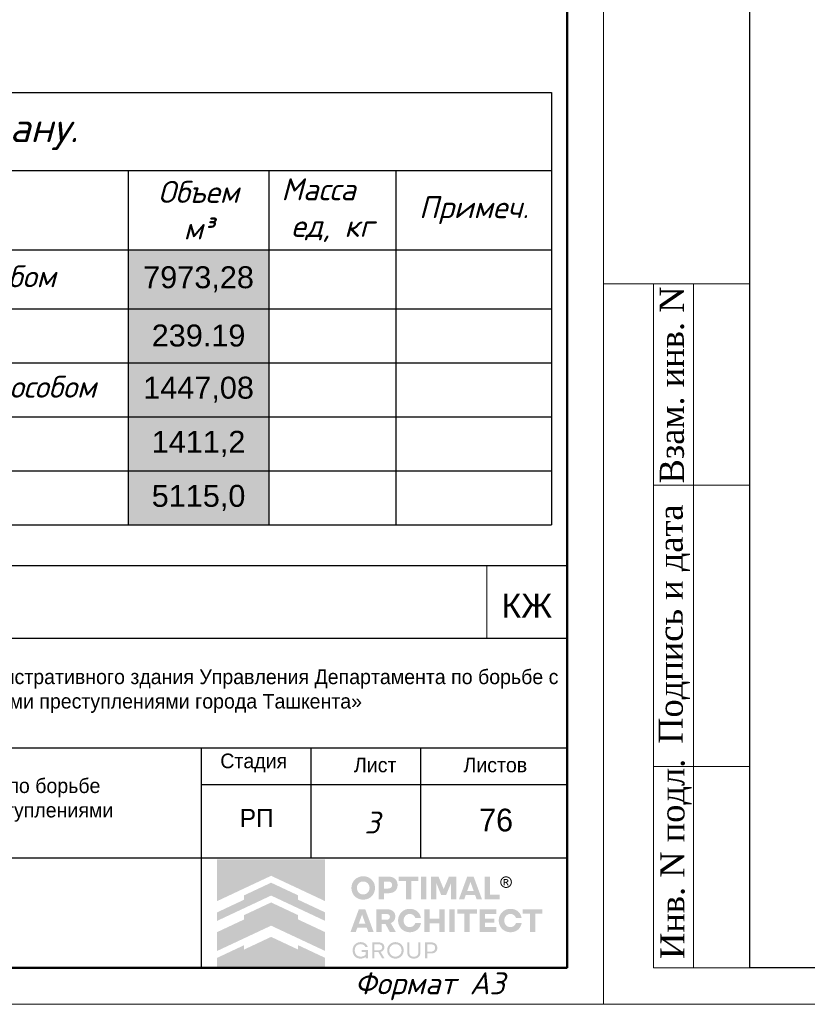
# Model space of a CAD drawing. Header units: millimetres. Extents: x -33345 to 4712671, y -3392 to 121473.
# Tile 17 of 256: x 241700 to 252475, y 44501 to 57964. Entities that reach past the tile are written whole.
import ezdxf
from ezdxf.enums import TextEntityAlignment as Align

# ---------------------------------------------------------------- set-up
doc = ezdxf.new("R2010")
doc.units = ezdxf.units.MM
doc.layers.add('Lina', color=7, linetype='Continuous', lineweight=20)
doc.layers.add('Текст', color=7, linetype='Continuous', lineweight=20)
doc.styles.add('ISO', font='isocpeui.ttf')
doc.styles.get("Standard").update_dxf_attribs({"font": 'arial.ttf'})
doc.styles.add('Times New Roman', font='times.ttf')
doc.styles.add('X-U-RW-01$0$StyleROMANS', font='GOTHIC.TTF')
doc.styles.add('ГОСТ 250', font='isocpeui.ttf', dxfattribs={"height": 250})
doc.styles.add('ГОСТ 300', font='isocpeui.ttf', dxfattribs={"height": 150})

# ---------------------------------------------------------------- blocks, each defined once
blk = doc.blocks.new('awe4tD')
at = {"layer": 'Lina', "ltscale": 10}
for p, q in [((-44312815, 22744228), (-44314815, 22744228)), ((-44313585, 22734878), (-44313585, 22744228)), ((-44312815, 22741478), (-44314135, 22741478)), ((-44312815, 22737628), (-44314135, 22737628))]:
    blk.add_line(p, q, dxfattribs=at)
blk.add_lwpolyline([(-44239015, 22734378), (-44314815, 22734378), (-44314815, 22776378), (-44239015, 22776378)], close=True, dxfattribs=at)
at = {"layer": 'Lina', "lineweight": 30, "ltscale": 10}
blk.add_lwpolyline([(-44239515, 22734878), (-44312815, 22734878), (-44312815, 22775878), (-44239515, 22775878)], close=True, dxfattribs=at)
at = {"layer": 'Lina', "ltscale": 10}
blk.add_lwpolyline([(-44312815, 22734878), (-44314135, 22734878), (-44314135, 22744228)], dxfattribs=at)
at = {"layer": 'Lina', "ltscale": 10, "char_height": 330, "attachment_point": 1, "rotation": 90, "style": 'Times New Roman'}
for s, insert, width in [('Взам. инв. N', (-44314047, 22741499), 2670.44), ('Подпись и дата', (-44314062, 22737939), 3220.15), ('Инв. N подл.', (-44314039, 22734997), 2670.44)]:
    blk.add_mtext(s, dxfattribs=dict(at, insert=insert, width=width))
blk = doc.blocks.new('*U265')
at = {"lineweight": 9}
for p, q in [((400, 292), (400, -5)), ((400, -5), (-20, -5))]:
    blk.add_line(p, q, dxfattribs=at)
at = {"lineweight": 50}
for p, q in [((395, 287), (395, 0)), ((395, 0), (0, 0))]:
    blk.add_line(p, q, dxfattribs=at)
blk = doc.blocks.new('logo')
at = {"true_color": 0x90e0ed}
h = blk.add_hatch(color=141, dxfattribs=at)
h.dxf.hatch_style = 1
h.paths.add_polyline_path([(5.672, 5.668), (0.009, 5.668), (0.009, 3.483), (1.425, 4.147), (2.84, 4.81), (4.256, 4.147), (5.672, 3.483)])
at = {"true_color": 0x212121}
h = blk.add_hatch(color=250, dxfattribs=at)
h.dxf.hatch_style = 1
h.paths.add_polyline_path([(8.107, 4.61), (8.086, 4.63), (8.064, 4.649), (8.041, 4.667), (8.017, 4.683), (7.992, 4.699), (7.967, 4.713), (7.94, 4.726), (7.912, 4.738), (7.884, 4.749), (7.855, 4.759), (7.825, 4.766), (7.795, 4.773), (7.763, 4.778), (7.732, 4.782), (7.7, 4.784), (7.667, 4.785), (7.634, 4.784), (7.602, 4.782), (7.571, 4.778), (7.54, 4.773), (7.51, 4.766), (7.48, 4.758), (7.451, 4.749), (7.422, 4.738), (7.394, 4.725), (7.367, 4.712), (7.341, 4.697), (7.316, 4.682), (7.292, 4.665), (7.269, 4.648), (7.247, 4.629), (7.226, 4.609), (7.206, 4.588), (7.187, 4.566), (7.169, 4.544), (7.153, 4.52), (7.137, 4.495), (7.122, 4.47), (7.109, 4.443), (7.097, 4.416), (7.086, 4.387), (7.076, 4.359), (7.068, 4.329), (7.061, 4.299), (7.056, 4.268), (7.053, 4.237), (7.05, 4.205), (7.05, 4.173), (7.05, 4.14), (7.053, 4.108), (7.056, 4.077), (7.061, 4.047), (7.068, 4.016), (7.076, 3.987), (7.086, 3.958), (7.097, 3.93), (7.109, 3.903), (7.122, 3.876), (7.137, 3.85), (7.153, 3.826), (7.169, 3.802), (7.187, 3.779), (7.206, 3.757), (7.226, 3.736), (7.247, 3.716), (7.269, 3.697), (7.292, 3.679), (7.316, 3.662), (7.341, 3.647), (7.367, 3.633), (7.394, 3.619), (7.422, 3.607), (7.451, 3.596), (7.48, 3.587), (7.51, 3.579), (7.54, 3.573), (7.571, 3.568), (7.602, 3.564), (7.634, 3.562), (7.667, 3.561), (7.7, 3.562), (7.732, 3.564), (7.763, 3.568), (7.795, 3.573), (7.825, 3.579), (7.855, 3.587), (7.884, 3.596), (7.912, 3.607), (7.94, 3.619), (7.967, 3.633), (7.992, 3.647), (8.017, 3.662), (8.041, 3.679), (8.064, 3.697), (8.086, 3.716), (8.107, 3.736), (8.127, 3.757), (8.146, 3.779), (8.164, 3.802), (8.181, 3.826), (8.196, 3.85), (8.211, 3.876), (8.224, 3.903), (8.237, 3.93), (8.248, 3.958), (8.257, 3.987), (8.265, 4.016), (8.272, 4.047), (8.277, 4.077), (8.281, 4.108), (8.283, 4.14), (8.284, 4.173), (8.283, 4.205), (8.281, 4.237), (8.277, 4.268), (8.272, 4.299), (8.265, 4.329), (8.257, 4.359), (8.248, 4.387), (8.237, 4.416), (8.224, 4.443), (8.211, 4.47), (8.196, 4.495), (8.181, 4.52), (8.164, 4.544), (8.146, 4.567), (8.127, 4.589)])
h.paths.add_polyline_path([(7.841, 4.464), (7.854, 4.455), (7.867, 4.446), (7.879, 4.436), (7.891, 4.426), (7.902, 4.415), (7.913, 4.403), (7.923, 4.391), (7.933, 4.379), (7.942, 4.366), (7.95, 4.352), (7.958, 4.338), (7.965, 4.324), (7.972, 4.308), (7.977, 4.293), (7.982, 4.277), (7.987, 4.261), (7.99, 4.244), (7.993, 4.228), (7.995, 4.21), (7.996, 4.193), (7.996, 4.175), (7.996, 4.157), (7.995, 4.139), (7.993, 4.121), (7.99, 4.104), (7.987, 4.088), (7.982, 4.071), (7.977, 4.055), (7.972, 4.039), (7.965, 4.024), (7.958, 4.009), (7.95, 3.994), (7.942, 3.981), (7.933, 3.967), (7.923, 3.955), (7.913, 3.942), (7.902, 3.931), (7.891, 3.92), (7.879, 3.909), (7.867, 3.9), (7.854, 3.891), (7.841, 3.882), (7.827, 3.874), (7.813, 3.867), (7.798, 3.86), (7.783, 3.854), (7.767, 3.849), (7.751, 3.844), (7.735, 3.841), (7.718, 3.838), (7.701, 3.836), (7.684, 3.835), (7.667, 3.834), (7.649, 3.835), (7.632, 3.836), (7.615, 3.838), (7.598, 3.841), (7.582, 3.844), (7.566, 3.849), (7.551, 3.854), (7.535, 3.86), (7.521, 3.867), (7.506, 3.874), (7.492, 3.882), (7.479, 3.891), (7.466, 3.9), (7.454, 3.909), (7.442, 3.92), (7.431, 3.931), (7.42, 3.942), (7.41, 3.955), (7.4, 3.967), (7.391, 3.981), (7.383, 3.994), (7.375, 4.009), (7.368, 4.024), (7.362, 4.039), (7.356, 4.055), (7.351, 4.071), (7.347, 4.088), (7.343, 4.104), (7.34, 4.121), (7.338, 4.139), (7.337, 4.157), (7.337, 4.175), (7.337, 4.193), (7.338, 4.21), (7.34, 4.228), (7.343, 4.244), (7.347, 4.261), (7.351, 4.277), (7.356, 4.293), (7.362, 4.308), (7.368, 4.324), (7.375, 4.338), (7.383, 4.352), (7.391, 4.366), (7.4, 4.379), (7.41, 4.391), (7.42, 4.403), (7.431, 4.415), (7.442, 4.426), (7.454, 4.436), (7.466, 4.446), (7.479, 4.455), (7.492, 4.464), (7.506, 4.472), (7.521, 4.479), (7.535, 4.486), (7.551, 4.492), (7.566, 4.497), (7.582, 4.501), (7.598, 4.505), (7.615, 4.508), (7.632, 4.51), (7.649, 4.511), (7.667, 4.511), (7.684, 4.511), (7.701, 4.51), (7.718, 4.508), (7.735, 4.505), (7.751, 4.501), (7.767, 4.497), (7.783, 4.492), (7.798, 4.486), (7.813, 4.479), (7.827, 4.472)], flags=16)
h.paths.add_polyline_path([(9.335, 4.648), (9.319, 4.662), (9.301, 4.675), (9.283, 4.687), (9.264, 4.698), (9.245, 4.709), (9.224, 4.719), (9.203, 4.728), (9.181, 4.736), (9.158, 4.743), (9.134, 4.749), (9.11, 4.755), (9.085, 4.759), (9.059, 4.762), (9.032, 4.765), (9.005, 4.766), (8.977, 4.767), (8.47, 4.767), (8.47, 3.579), (8.75, 3.579), (8.75, 3.898), (8.977, 3.898), (9.005, 3.898), (9.032, 3.9), (9.059, 3.902), (9.085, 3.906), (9.11, 3.91), (9.134, 3.915), (9.158, 3.921), (9.181, 3.928), (9.203, 3.936), (9.224, 3.945), (9.245, 3.954), (9.264, 3.965), (9.283, 3.976), (9.301, 3.988), (9.319, 4.001), (9.335, 4.014), (9.35, 4.029), (9.365, 4.044), (9.379, 4.059), (9.391, 4.076), (9.403, 4.093), (9.414, 4.111), (9.424, 4.13), (9.432, 4.15), (9.44, 4.17), (9.447, 4.191), (9.453, 4.212), (9.458, 4.234), (9.461, 4.257), (9.464, 4.28), (9.466, 4.304), (9.466, 4.329), (9.466, 4.353), (9.464, 4.377), (9.461, 4.401), (9.458, 4.424), (9.453, 4.446), (9.447, 4.468), (9.44, 4.489), (9.432, 4.51), (9.424, 4.53), (9.414, 4.549), (9.403, 4.567), (9.391, 4.585), (9.379, 4.602), (9.365, 4.618), (9.35, 4.633)])
h.paths.add_polyline_path([(8.75, 4.511), (8.959, 4.511), (8.984, 4.511), (9.008, 4.508), (9.031, 4.505), (9.052, 4.499), (9.071, 4.492), (9.09, 4.484), (9.106, 4.474), (9.121, 4.463), (9.135, 4.45), (9.147, 4.436), (9.156, 4.421), (9.165, 4.404), (9.171, 4.387), (9.175, 4.368), (9.178, 4.348), (9.179, 4.327), (9.178, 4.306), (9.175, 4.287), (9.171, 4.268), (9.165, 4.251), (9.156, 4.235), (9.147, 4.22), (9.135, 4.206), (9.121, 4.193), (9.106, 4.182), (9.09, 4.172), (9.071, 4.164), (9.052, 4.157), (9.031, 4.151), (9.008, 4.148), (8.984, 4.145), (8.959, 4.144), (8.75, 4.144)], flags=16)
h.paths.add_polyline_path([(10.558, 4.767), (9.528, 4.767), (9.528, 4.529), (9.904, 4.529), (9.904, 3.579), (10.182, 3.579), (10.182, 4.529), (10.558, 4.529)])
h.paths.add_polyline_path([(10.975, 4.767), (10.695, 4.767), (10.695, 3.579), (10.975, 3.579)])
h.paths.add_polyline_path([(11.611, 4.767), (11.223, 4.767), (11.223, 3.579), (11.498, 3.579), (11.498, 4.426), (11.751, 3.806), (12.012, 3.806), (12.267, 4.426), (12.267, 3.579), (12.542, 3.579), (12.542, 4.767), (12.154, 4.767), (11.882, 4.116)])
h.paths.add_polyline_path([(13.451, 4.767), (13.116, 4.767), (12.68, 3.579), (12.959, 3.579), (13.038, 3.799), (13.529, 3.799), (13.609, 3.579), (13.888, 3.579)])
h.paths.add_polyline_path([(13.285, 4.487), (13.457, 4.01), (13.111, 4.01)], flags=16)
h.paths.add_polyline_path([(14.306, 4.767), (14.026, 4.767), (14.026, 3.579), (14.808, 3.579), (14.808, 3.827), (14.306, 3.827)])
h.paths.add_polyline_path([(15.871, 2.84), (15.857, 2.86), (15.841, 2.879), (15.825, 2.898), (15.808, 2.916), (15.79, 2.933), (15.771, 2.949), (15.752, 2.964), (15.731, 2.978), (15.71, 2.992), (15.688, 3.004), (15.666, 3.016), (15.643, 3.027), (15.619, 3.037), (15.594, 3.046), (15.569, 3.053), (15.543, 3.06), (15.516, 3.066), (15.49, 3.071), (15.462, 3.074), (15.434, 3.077), (15.406, 3.079), (15.377, 3.079), (15.344, 3.078), (15.312, 3.076), (15.281, 3.072), (15.25, 3.067), (15.22, 3.061), (15.191, 3.052), (15.162, 3.043), (15.134, 3.031), (15.106, 3.019), (15.08, 3.005), (15.054, 2.991), (15.03, 2.975), (15.006, 2.958), (14.984, 2.94), (14.962, 2.921), (14.942, 2.901), (14.922, 2.88), (14.903, 2.858), (14.886, 2.835), (14.869, 2.811), (14.854, 2.787), (14.84, 2.761), (14.827, 2.734), (14.815, 2.707), (14.804, 2.679), (14.795, 2.65), (14.787, 2.621), (14.78, 2.591), (14.775, 2.561), (14.772, 2.53), (14.769, 2.499), (14.769, 2.468), (14.769, 2.436), (14.772, 2.405), (14.775, 2.374), (14.78, 2.344), (14.787, 2.314), (14.795, 2.285), (14.804, 2.256), (14.815, 2.228), (14.827, 2.201), (14.84, 2.174), (14.854, 2.149), (14.869, 2.124), (14.886, 2.1), (14.903, 2.077), (14.922, 2.055), (14.942, 2.034), (14.962, 2.014), (14.984, 1.995), (15.006, 1.977), (15.03, 1.96), (15.054, 1.945), (15.08, 1.93), (15.106, 1.916), (15.134, 1.904), (15.162, 1.893), (15.191, 1.883), (15.22, 1.875), (15.25, 1.868), (15.281, 1.863), (15.312, 1.859), (15.344, 1.857), (15.377, 1.856), (15.406, 1.856), (15.434, 1.858), (15.462, 1.861), (15.49, 1.864), (15.516, 1.869), (15.543, 1.875), (15.569, 1.882), (15.594, 1.89), (15.619, 1.898), (15.643, 1.908), (15.666, 1.919), (15.688, 1.931), (15.71, 1.943), (15.731, 1.957), (15.752, 1.971), (15.771, 1.986), (15.79, 2.002), (15.808, 2.019), (15.825, 2.037), (15.841, 2.056), (15.857, 2.075), (15.871, 2.096), (15.885, 2.117), (15.898, 2.139), (15.91, 2.161), (15.921, 2.185), (15.93, 2.209), (15.939, 2.233), (15.947, 2.259), (15.953, 2.284), (15.959, 2.311), (15.964, 2.338), (15.668, 2.338), (15.659, 2.314), (15.649, 2.291), (15.638, 2.269), (15.625, 2.249), (15.61, 2.23), (15.594, 2.213), (15.576, 2.196), (15.557, 2.181), (15.536, 2.168), (15.515, 2.156), (15.493, 2.146), (15.471, 2.138), (15.448, 2.132), (15.424, 2.127), (15.4, 2.125), (15.375, 2.124), (15.358, 2.124), (15.342, 2.125), (15.326, 2.127), (15.31, 2.13), (15.294, 2.134), (15.279, 2.139), (15.264, 2.144), (15.249, 2.15), (15.235, 2.157), (15.221, 2.165), (15.207, 2.173), (15.195, 2.182), (15.182, 2.191), (15.17, 2.201), (15.159, 2.212), (15.148, 2.223), (15.138, 2.235), (15.128, 2.247), (15.119, 2.26), (15.11, 2.273), (15.102, 2.287), (15.094, 2.302), (15.087, 2.316), (15.081, 2.332), (15.075, 2.348), (15.07, 2.364), (15.066, 2.381), (15.062, 2.397), (15.059, 2.414), (15.057, 2.432), (15.056, 2.45), (15.056, 2.468), (15.056, 2.486), (15.057, 2.503), (15.059, 2.521), (15.062, 2.538), (15.066, 2.555), (15.07, 2.571), (15.075, 2.587), (15.081, 2.603), (15.087, 2.619), (15.094, 2.634), (15.102, 2.648), (15.11, 2.662), (15.119, 2.675), (15.128, 2.688), (15.138, 2.7), (15.148, 2.712), (15.159, 2.723), (15.17, 2.734), (15.182, 2.744), (15.195, 2.753), (15.207, 2.762), (15.221, 2.77), (15.235, 2.778), (15.249, 2.785), (15.264, 2.791), (15.279, 2.797), (15.294, 2.801), (15.31, 2.805), (15.326, 2.808), (15.342, 2.81), (15.358, 2.811), (15.375, 2.812), (15.4, 2.811), (15.424, 2.808), (15.448, 2.803), (15.471, 2.797), (15.493, 2.789), (15.515, 2.779), (15.536, 2.767), (15.557, 2.754), (15.576, 2.739), (15.594, 2.722), (15.61, 2.705), (15.625, 2.686), (15.638, 2.666), (15.649, 2.644), (15.659, 2.621), (15.668, 2.597), (15.964, 2.597), (15.959, 2.624), (15.953, 2.651), (15.947, 2.677), (15.939, 2.702), (15.93, 2.726), (15.921, 2.75), (15.91, 2.774), (15.898, 2.796), (15.885, 2.818)])
h.paths.add_polyline_path([(14.632, 3.061), (13.76, 3.061), (13.76, 1.874), (14.632, 1.874), (14.632, 2.122), (14.04, 2.122), (14.04, 2.359), (14.528, 2.359), (14.528, 2.572), (14.04, 2.572), (14.04, 2.813), (14.632, 2.813)])
h.paths.add_polyline_path([(13.624, 3.061), (12.593, 3.061), (12.593, 2.824), (12.969, 2.824), (12.969, 1.874), (13.248, 1.874), (13.248, 2.824), (13.624, 2.824)])
h.paths.add_polyline_path([(12.457, 3.061), (12.177, 3.061), (12.177, 1.874), (12.457, 1.874)])
h.paths.add_polyline_path([(11.929, 3.061), (11.648, 3.061), (11.648, 2.572), (11.147, 2.572), (11.147, 3.061), (10.867, 3.061), (10.867, 1.874), (11.147, 1.874), (11.147, 2.329), (11.648, 2.329), (11.648, 1.874), (11.929, 1.874)])
h.paths.add_polyline_path([(10.624, 2.796), (10.611, 2.818), (10.597, 2.84), (10.583, 2.86), (10.567, 2.879), (10.551, 2.898), (10.534, 2.916), (10.516, 2.933), (10.497, 2.949), (10.477, 2.964), (10.457, 2.978), (10.436, 2.992), (10.414, 3.004), (10.392, 3.016), (10.368, 3.027), (10.344, 3.037), (10.32, 3.046), (10.294, 3.053), (10.269, 3.06), (10.242, 3.066), (10.215, 3.071), (10.188, 3.074), (10.16, 3.077), (10.132, 3.079), (10.103, 3.079), (10.07, 3.078), (10.038, 3.076), (10.007, 3.072), (9.976, 3.067), (9.946, 3.061), (9.917, 3.052), (9.888, 3.043), (9.86, 3.031), (9.832, 3.019), (9.806, 3.005), (9.78, 2.991), (9.756, 2.975), (9.732, 2.958), (9.71, 2.94), (9.688, 2.921), (9.667, 2.901), (9.648, 2.88), (9.629, 2.858), (9.612, 2.835), (9.595, 2.811), (9.58, 2.787), (9.566, 2.761), (9.553, 2.734), (9.541, 2.707), (9.53, 2.679), (9.52, 2.65), (9.512, 2.621), (9.506, 2.591), (9.501, 2.561), (9.497, 2.53), (9.495, 2.499), (9.494, 2.468), (9.495, 2.436), (9.497, 2.405), (9.501, 2.374), (9.506, 2.344), (9.512, 2.314), (9.52, 2.285), (9.53, 2.256), (9.541, 2.228), (9.553, 2.201), (9.566, 2.174), (9.58, 2.149), (9.595, 2.124), (9.612, 2.1), (9.629, 2.077), (9.648, 2.055), (9.667, 2.034), (9.688, 2.014), (9.71, 1.995), (9.732, 1.977), (9.756, 1.96), (9.78, 1.945), (9.806, 1.93), (9.832, 1.916), (9.86, 1.904), (9.888, 1.893), (9.917, 1.883), (9.946, 1.875), (9.976, 1.868), (10.007, 1.863), (10.038, 1.859), (10.07, 1.857), (10.103, 1.856), (10.132, 1.856), (10.16, 1.858), (10.188, 1.861), (10.215, 1.864), (10.242, 1.869), (10.269, 1.875), (10.294, 1.882), (10.32, 1.89), (10.344, 1.898), (10.368, 1.908), (10.392, 1.919), (10.414, 1.931), (10.436, 1.943), (10.457, 1.957), (10.477, 1.971), (10.497, 1.986), (10.516, 2.002), (10.534, 2.019), (10.551, 2.037), (10.567, 2.056), (10.583, 2.075), (10.597, 2.096), (10.611, 2.117), (10.624, 2.139), (10.636, 2.161), (10.646, 2.185), (10.656, 2.209), (10.665, 2.233), (10.673, 2.259), (10.679, 2.284), (10.685, 2.311), (10.689, 2.338), (10.393, 2.338), (10.385, 2.314), (10.375, 2.291), (10.364, 2.269), (10.351, 2.249), (10.336, 2.23), (10.32, 2.213), (10.302, 2.196), (10.282, 2.181), (10.262, 2.168), (10.241, 2.156), (10.219, 2.146), (10.197, 2.138), (10.174, 2.132), (10.15, 2.127), (10.126, 2.125), (10.101, 2.124), (10.084, 2.124), (10.068, 2.125), (10.052, 2.127), (10.036, 2.13), (10.02, 2.134), (10.005, 2.139), (9.99, 2.144), (9.975, 2.15), (9.961, 2.157), (9.947, 2.165), (9.933, 2.173), (9.92, 2.182), (9.908, 2.191), (9.896, 2.201), (9.885, 2.212), (9.874, 2.223), (9.864, 2.235), (9.854, 2.247), (9.844, 2.26), (9.836, 2.273), (9.828, 2.287), (9.82, 2.302), (9.813, 2.316), (9.806, 2.332), (9.801, 2.348), (9.796, 2.364), (9.791, 2.381), (9.788, 2.397), (9.785, 2.414), (9.783, 2.432), (9.782, 2.45), (9.782, 2.468), (9.782, 2.486), (9.783, 2.503), (9.785, 2.521), (9.788, 2.538), (9.791, 2.555), (9.796, 2.571), (9.801, 2.587), (9.806, 2.603), (9.813, 2.619), (9.82, 2.634), (9.828, 2.648), (9.836, 2.662), (9.844, 2.675), (9.854, 2.688), (9.864, 2.7), (9.874, 2.712), (9.885, 2.723), (9.896, 2.734), (9.908, 2.744), (9.92, 2.753), (9.933, 2.762), (9.947, 2.77), (9.961, 2.778), (9.975, 2.785), (9.99, 2.791), (10.005, 2.797), (10.02, 2.801), (10.036, 2.805), (10.052, 2.808), (10.068, 2.81), (10.084, 2.811), (10.101, 2.812), (10.126, 2.811), (10.15, 2.808), (10.174, 2.803), (10.197, 2.797), (10.219, 2.789), (10.241, 2.779), (10.262, 2.767), (10.282, 2.754), (10.302, 2.739), (10.32, 2.722), (10.336, 2.705), (10.351, 2.686), (10.364, 2.666), (10.375, 2.644), (10.385, 2.621), (10.393, 2.597), (10.689, 2.597), (10.685, 2.624), (10.679, 2.651), (10.673, 2.677), (10.665, 2.702), (10.656, 2.726), (10.646, 2.75), (10.636, 2.774)])
h.paths.add_polyline_path([(9.251, 2.936), (9.221, 2.962), (9.189, 2.986), (9.153, 3.006), (9.113, 3.023), (9.07, 3.037), (9.024, 3.047), (8.974, 3.055), (8.921, 3.06), (8.865, 3.061), (8.347, 3.061), (8.347, 1.874), (8.628, 1.874), (8.628, 2.294), (8.826, 2.294), (9.057, 1.874), (9.372, 1.874), (9.108, 2.335), (9.136, 2.346), (9.162, 2.359), (9.187, 2.374), (9.21, 2.39), (9.231, 2.407), (9.25, 2.425), (9.268, 2.445), (9.284, 2.466), (9.299, 2.488), (9.311, 2.512), (9.322, 2.537), (9.33, 2.563), (9.337, 2.59), (9.342, 2.619), (9.345, 2.649), (9.346, 2.68), (9.344, 2.725), (9.338, 2.766), (9.328, 2.805), (9.315, 2.842), (9.297, 2.876), (9.276, 2.907)])
h.paths.add_polyline_path([(8.949, 2.802), (8.967, 2.796), (8.984, 2.789), (8.999, 2.781), (9.012, 2.772), (9.024, 2.761), (9.035, 2.75), (9.044, 2.737), (9.051, 2.724), (9.056, 2.709), (9.06, 2.693), (9.063, 2.677), (9.064, 2.659), (9.063, 2.642), (9.06, 2.626), (9.056, 2.61), (9.051, 2.596), (9.044, 2.582), (9.035, 2.57), (9.024, 2.559), (9.012, 2.548), (8.999, 2.539), (8.984, 2.531), (8.967, 2.524), (8.949, 2.518), (8.93, 2.514), (8.909, 2.511), (8.887, 2.509), (8.863, 2.508), (8.628, 2.508), (8.628, 2.812), (8.863, 2.812), (8.887, 2.811), (8.909, 2.809), (8.93, 2.806)], flags=16)
h.paths.add_polyline_path([(7.773, 3.061), (7.438, 3.061), (7.002, 1.874), (7.28, 1.874), (7.36, 2.093), (7.851, 2.093), (7.931, 1.874), (8.209, 1.874)])
h.paths.add_polyline_path([(7.606, 2.781), (7.778, 2.304), (7.433, 2.304)], flags=16)
h.paths.add_polyline_path([(17.059, 3.061), (16.029, 3.061), (16.029, 2.824), (16.405, 2.824), (16.405, 1.874), (16.683, 1.874), (16.683, 2.824), (17.059, 2.824)])
at = {"true_color": 0xa7a9ac}
h = blk.add_hatch(color=253, dxfattribs=at)
h.dxf.hatch_style = 1
h.paths.add_polyline_path([(15.277, 4.754), (15.255, 4.763), (15.232, 4.77), (15.208, 4.776), (15.185, 4.779), (15.164, 4.781), (15.162, 4.781), (15.138, 4.781), (15.127, 4.78), (15.114, 4.779), (15.101, 4.777), (15.088, 4.775), (15.076, 4.772), (15.063, 4.769), (15.05, 4.765), (15.038, 4.76), (15.026, 4.755), (14.997, 4.739), (14.969, 4.721), (14.945, 4.701), (14.923, 4.679), (14.903, 4.654), (14.886, 4.628), (14.872, 4.599), (14.86, 4.567), (14.856, 4.553), (14.853, 4.539), (14.85, 4.525), (14.848, 4.51), (14.847, 4.496), (14.847, 4.481), (14.847, 4.466), (14.848, 4.452), (14.851, 4.426), (14.857, 4.402), (14.864, 4.378), (14.873, 4.355), (14.884, 4.333), (14.896, 4.312), (14.911, 4.291), (14.928, 4.272), (14.94, 4.259), (14.954, 4.247), (14.968, 4.236), (14.982, 4.225), (14.997, 4.216), (15.013, 4.207), (15.029, 4.2), (15.046, 4.193), (15.064, 4.187), (15.082, 4.182), (15.1, 4.179), (15.119, 4.176), (15.14, 4.175), (15.16, 4.175), (15.181, 4.176), (15.202, 4.179), (15.222, 4.183), (15.241, 4.188), (15.26, 4.195), (15.279, 4.203), (15.297, 4.212), (15.314, 4.222), (15.331, 4.234), (15.347, 4.247), (15.364, 4.263), (15.38, 4.28), (15.395, 4.298), (15.408, 4.317), (15.419, 4.337), (15.429, 4.358), (15.437, 4.38), (15.444, 4.403), (15.448, 4.418), (15.45, 4.433), (15.452, 4.448), (15.453, 4.463), (15.454, 4.466), (15.454, 4.49), (15.453, 4.501), (15.45, 4.523), (15.446, 4.544), (15.441, 4.565), (15.434, 4.586), (15.426, 4.605), (15.416, 4.624), (15.405, 4.643), (15.392, 4.661), (15.38, 4.676), (15.368, 4.69), (15.354, 4.703), (15.34, 4.715), (15.326, 4.726), (15.31, 4.736), (15.294, 4.745)])
h.paths.add_polyline_path([(15.249, 4.711), (15.292, 4.687), (15.329, 4.657), (15.36, 4.619), (15.383, 4.576), (15.398, 4.529), (15.403, 4.478), (15.398, 4.427), (15.383, 4.379), (15.36, 4.336), (15.329, 4.299), (15.291, 4.268), (15.248, 4.245), (15.2, 4.23), (15.149, 4.225), (15.099, 4.23), (15.051, 4.245), (15.009, 4.268), (14.971, 4.299), (14.941, 4.337), (14.917, 4.38), (14.903, 4.427), (14.897, 4.478), (14.903, 4.529), (14.917, 4.576), (14.941, 4.619), (14.972, 4.657), (15.009, 4.688), (15.052, 4.711), (15.099, 4.726), (15.15, 4.731), (15.201, 4.726)], flags=16)
h.paths.add_polyline_path([(15.197, 4.632), (15.209, 4.629), (15.219, 4.625), (15.227, 4.621), (15.235, 4.616), (15.242, 4.61), (15.249, 4.603), (15.254, 4.596), (15.259, 4.587), (15.263, 4.578), (15.267, 4.565), (15.269, 4.553), (15.269, 4.541), (15.267, 4.529), (15.264, 4.518), (15.259, 4.507), (15.252, 4.496), (15.244, 4.486), (15.238, 4.48), (15.232, 4.475), (15.225, 4.471), (15.218, 4.467), (15.211, 4.464), (15.203, 4.461), (15.196, 4.459), (15.187, 4.458), (15.177, 4.456), (15.177, 4.456), (15.189, 4.449), (15.197, 4.445), (15.203, 4.439), (15.209, 4.433), (15.215, 4.426), (15.226, 4.413), (15.235, 4.399), (15.245, 4.386), (15.254, 4.372), (15.29, 4.313), (15.291, 4.311), (15.289, 4.31), (15.23, 4.31), (15.226, 4.312), (15.182, 4.389), (15.157, 4.425), (15.152, 4.43), (15.147, 4.435), (15.141, 4.439), (15.135, 4.442), (15.129, 4.445), (15.122, 4.447), (15.115, 4.448), (15.107, 4.448), (15.072, 4.449), (15.07, 4.449), (15.07, 4.311), (15.018, 4.311), (15.018, 4.636), (15.02, 4.637), (15.161, 4.635), (15.173, 4.635), (15.185, 4.634)], flags=0)
h.paths.add_polyline_path([(15.178, 4.588), (15.187, 4.584), (15.196, 4.579), (15.2, 4.576), (15.203, 4.572), (15.206, 4.568), (15.209, 4.564), (15.211, 4.559), (15.212, 4.554), (15.213, 4.549), (15.213, 4.544), (15.213, 4.538), (15.212, 4.533), (15.211, 4.528), (15.209, 4.523), (15.206, 4.518), (15.203, 4.514), (15.199, 4.51), (15.195, 4.506), (15.19, 4.503), (15.184, 4.5), (15.178, 4.499), (15.173, 4.497), (15.161, 4.495), (15.15, 4.494), (15.138, 4.494), (15.127, 4.494), (15.074, 4.493), (15.071, 4.493), (15.071, 4.592), (15.096, 4.592), (15.159, 4.591), (15.169, 4.59)], flags=0)
h.paths.add_polyline_path([(15.267, 4.565), (15.263, 4.578), (15.259, 4.587), (15.254, 4.596), (15.249, 4.603), (15.242, 4.61), (15.235, 4.616), (15.227, 4.621), (15.219, 4.625), (15.209, 4.629), (15.197, 4.632), (15.185, 4.634), (15.173, 4.635), (15.161, 4.635), (15.02, 4.637), (15.018, 4.636), (15.018, 4.311), (15.07, 4.311), (15.07, 4.449), (15.072, 4.449), (15.107, 4.448), (15.115, 4.448), (15.122, 4.447), (15.129, 4.445), (15.135, 4.442), (15.141, 4.439), (15.147, 4.435), (15.152, 4.43), (15.157, 4.425), (15.182, 4.389), (15.226, 4.312), (15.23, 4.31), (15.289, 4.31), (15.291, 4.311), (15.29, 4.313), (15.254, 4.372), (15.245, 4.386), (15.235, 4.399), (15.226, 4.413), (15.215, 4.426), (15.209, 4.433), (15.203, 4.439), (15.197, 4.445), (15.189, 4.449), (15.177, 4.456), (15.187, 4.458), (15.196, 4.459), (15.203, 4.461), (15.211, 4.464), (15.218, 4.467), (15.225, 4.471), (15.232, 4.475), (15.238, 4.48), (15.244, 4.486), (15.252, 4.496), (15.259, 4.507), (15.264, 4.518), (15.267, 4.529), (15.269, 4.541), (15.269, 4.553)], flags=0)
at = {"true_color": 0x1f2877}
h = blk.add_hatch(color=166, dxfattribs=at)
h.dxf.hatch_style = 1
h.paths.add_polyline_path([(2.84, 4.449), (1.425, 3.786), (1.425, 3.558), (0.009, 2.894), (0.009, 2.448), (1.425, 3.112), (2.84, 3.775), (4.256, 3.112), (5.672, 2.448), (5.672, 2.894), (4.256, 3.558), (4.256, 3.786)])
h.paths.add_polyline_path([(2.84, 3.415), (1.425, 2.751), (1.425, 2.523), (0.009, 1.86), (0.009, 0.873), (1.425, 1.536), (2.84, 2.199), (4.256, 1.536), (5.672, 0.873), (5.672, 1.86), (4.256, 2.523), (4.256, 2.751)])
h.paths.add_polyline_path([(2.84, 1.611), (1.425, 0.947), (1.425, 1.176), (0.009, 0.512), (0.009, 0.005), (5.672, 0.005), (5.672, 0.512), (4.256, 1.176), (4.256, 0.947)])
at = {"true_color": 0xa7a9ac}
h = blk.add_hatch(color=253, dxfattribs=at)
h.dxf.hatch_style = 1
h.paths.add_polyline_path([(15.242, 4.61), (15.235, 4.616), (15.227, 4.621), (15.219, 4.625), (15.209, 4.629), (15.197, 4.632), (15.185, 4.634), (15.173, 4.635), (15.161, 4.635), (15.02, 4.637), (15.018, 4.636), (15.018, 4.311), (15.07, 4.311), (15.07, 4.449), (15.072, 4.449), (15.107, 4.448), (15.115, 4.448), (15.122, 4.447), (15.129, 4.445), (15.135, 4.442), (15.141, 4.439), (15.147, 4.435), (15.152, 4.43), (15.157, 4.425), (15.182, 4.389), (15.226, 4.312), (15.23, 4.31), (15.289, 4.31), (15.291, 4.311), (15.29, 4.313), (15.254, 4.372), (15.245, 4.386), (15.235, 4.399), (15.226, 4.413), (15.215, 4.426), (15.209, 4.433), (15.203, 4.439), (15.197, 4.445), (15.189, 4.449), (15.177, 4.456), (15.187, 4.458), (15.196, 4.459), (15.203, 4.461), (15.211, 4.464), (15.218, 4.467), (15.225, 4.471), (15.232, 4.475), (15.238, 4.48), (15.244, 4.486), (15.252, 4.496), (15.259, 4.507), (15.264, 4.518), (15.267, 4.529), (15.269, 4.541), (15.269, 4.553), (15.267, 4.565), (15.263, 4.578), (15.259, 4.587), (15.254, 4.596), (15.249, 4.603)])
h.paths.add_polyline_path([(15.169, 4.59), (15.178, 4.588), (15.187, 4.584), (15.196, 4.579), (15.2, 4.576), (15.203, 4.572), (15.206, 4.568), (15.209, 4.564), (15.211, 4.559), (15.212, 4.554), (15.213, 4.549), (15.213, 4.544), (15.213, 4.538), (15.212, 4.533), (15.211, 4.528), (15.209, 4.523), (15.206, 4.518), (15.203, 4.514), (15.199, 4.51), (15.195, 4.506), (15.19, 4.503), (15.184, 4.5), (15.178, 4.499), (15.173, 4.497), (15.161, 4.495), (15.15, 4.494), (15.138, 4.494), (15.127, 4.494), (15.074, 4.493), (15.071, 4.493), (15.071, 4.592), (15.096, 4.592), (15.159, 4.591)], flags=16)
h = blk.add_hatch(color=253, dxfattribs=at)
h.dxf.hatch_style = 1
h.paths.add_polyline_path([(7.824, 1.219), (7.813, 1.23), (7.803, 1.24), (7.791, 1.249), (7.78, 1.258), (7.768, 1.267), (7.756, 1.275), (7.743, 1.283), (7.73, 1.29), (7.716, 1.297), (7.703, 1.303), (7.688, 1.309), (7.674, 1.314), (7.659, 1.319), (7.644, 1.323), (7.628, 1.326), (7.613, 1.329), (7.597, 1.332), (7.581, 1.334), (7.564, 1.335), (7.547, 1.336), (7.53, 1.336), (7.506, 1.335), (7.483, 1.334), (7.461, 1.331), (7.439, 1.328), (7.417, 1.323), (7.396, 1.317), (7.376, 1.31), (7.356, 1.302), (7.337, 1.293), (7.319, 1.284), (7.301, 1.273), (7.284, 1.262), (7.268, 1.25), (7.253, 1.237), (7.238, 1.224), (7.224, 1.21), (7.211, 1.195), (7.199, 1.179), (7.187, 1.163), (7.176, 1.146), (7.166, 1.129), (7.157, 1.11), (7.149, 1.092), (7.141, 1.073), (7.134, 1.053), (7.128, 1.033), (7.124, 1.012), (7.119, 0.991), (7.116, 0.97), (7.114, 0.949), (7.113, 0.927), (7.112, 0.904), (7.113, 0.88), (7.114, 0.857), (7.116, 0.834), (7.12, 0.811), (7.124, 0.789), (7.129, 0.768), (7.135, 0.747), (7.142, 0.727), (7.15, 0.707), (7.159, 0.688), (7.168, 0.67), (7.178, 0.652), (7.189, 0.636), (7.201, 0.62), (7.214, 0.605), (7.227, 0.59), (7.241, 0.577), (7.255, 0.564), (7.271, 0.552), (7.286, 0.54), (7.303, 0.53), (7.32, 0.52), (7.338, 0.511), (7.357, 0.503), (7.376, 0.496), (7.396, 0.49), (7.416, 0.485), (7.436, 0.48), (7.458, 0.477), (7.479, 0.475), (7.501, 0.473), (7.524, 0.473), (7.546, 0.473), (7.567, 0.474), (7.588, 0.476), (7.608, 0.479), (7.627, 0.483), (7.646, 0.488), (7.664, 0.493), (7.682, 0.5), (7.699, 0.507), (7.716, 0.514), (7.732, 0.523), (7.747, 0.532), (7.761, 0.541), (7.775, 0.551), (7.789, 0.562), (7.802, 0.574), (7.802, 0.485), (7.911, 0.485), (7.911, 0.921), (7.578, 0.921), (7.578, 0.827), (7.802, 0.827), (7.802, 0.709), (7.794, 0.695), (7.785, 0.681), (7.774, 0.668), (7.763, 0.656), (7.75, 0.645), (7.735, 0.634), (7.72, 0.624), (7.703, 0.615), (7.685, 0.606), (7.666, 0.599), (7.647, 0.593), (7.627, 0.588), (7.606, 0.584), (7.585, 0.581), (7.563, 0.58), (7.54, 0.579), (7.522, 0.579), (7.505, 0.58), (7.488, 0.582), (7.472, 0.585), (7.456, 0.588), (7.441, 0.592), (7.425, 0.597), (7.411, 0.602), (7.396, 0.608), (7.383, 0.615), (7.369, 0.622), (7.357, 0.63), (7.345, 0.639), (7.333, 0.648), (7.322, 0.658), (7.311, 0.668), (7.301, 0.679), (7.292, 0.69), (7.283, 0.702), (7.275, 0.715), (7.267, 0.728), (7.26, 0.741), (7.253, 0.756), (7.247, 0.77), (7.242, 0.786), (7.237, 0.801), (7.234, 0.817), (7.23, 0.834), (7.228, 0.851), (7.226, 0.868), (7.225, 0.886), (7.225, 0.904), (7.225, 0.921), (7.226, 0.938), (7.228, 0.954), (7.23, 0.97), (7.233, 0.986), (7.236, 1.001), (7.24, 1.016), (7.245, 1.031), (7.25, 1.046), (7.256, 1.06), (7.262, 1.074), (7.27, 1.087), (7.277, 1.099), (7.285, 1.112), (7.294, 1.123), (7.304, 1.135), (7.314, 1.145), (7.324, 1.155), (7.335, 1.165), (7.347, 1.174), (7.359, 1.182), (7.371, 1.19), (7.385, 1.197), (7.398, 1.204), (7.412, 1.21), (7.427, 1.215), (7.442, 1.22), (7.458, 1.223), (7.474, 1.226), (7.49, 1.228), (7.508, 1.229), (7.525, 1.23), (7.547, 1.229), (7.569, 1.227), (7.59, 1.224), (7.61, 1.219), (7.629, 1.214), (7.648, 1.207), (7.667, 1.199), (7.684, 1.189), (7.701, 1.178), (7.716, 1.166), (7.73, 1.154), (7.743, 1.14), (7.755, 1.125), (7.765, 1.109), (7.775, 1.091), (7.783, 1.073), (7.908, 1.073), (7.903, 1.089), (7.897, 1.104), (7.891, 1.118), (7.884, 1.132), (7.877, 1.146), (7.869, 1.159), (7.861, 1.172), (7.852, 1.185), (7.843, 1.197), (7.834, 1.208)])
h.paths.add_polyline_path([(8.756, 1.163), (8.751, 1.175), (8.746, 1.187), (8.74, 1.198), (8.733, 1.208), (8.725, 1.219), (8.717, 1.229), (8.709, 1.238), (8.7, 1.247), (8.69, 1.255), (8.68, 1.263), (8.669, 1.271), (8.658, 1.278), (8.646, 1.285), (8.634, 1.291), (8.621, 1.296), (8.608, 1.301), (8.594, 1.306), (8.579, 1.31), (8.565, 1.314), (8.549, 1.317), (8.534, 1.319), (8.517, 1.321), (8.501, 1.322), (8.484, 1.323), (8.466, 1.323), (8.136, 1.323), (8.136, 0.485), (8.245, 0.485), (8.245, 0.814), (8.464, 0.814), (8.654, 0.485), (8.783, 0.485), (8.579, 0.828), (8.602, 0.835), (8.623, 0.843), (8.643, 0.853), (8.662, 0.863), (8.679, 0.875), (8.695, 0.888), (8.709, 0.902), (8.723, 0.917), (8.734, 0.933), (8.744, 0.95), (8.753, 0.968), (8.76, 0.986), (8.766, 1.006), (8.769, 1.026), (8.772, 1.047), (8.773, 1.07), (8.772, 1.084), (8.771, 1.098), (8.77, 1.112), (8.767, 1.125), (8.764, 1.138), (8.761, 1.151)])
h.paths.add_polyline_path([(8.245, 1.223), (8.455, 1.223), (8.479, 1.223), (8.501, 1.221), (8.522, 1.218), (8.541, 1.213), (8.56, 1.207), (8.577, 1.2), (8.592, 1.192), (8.606, 1.182), (8.619, 1.171), (8.63, 1.159), (8.639, 1.146), (8.647, 1.132), (8.653, 1.117), (8.657, 1.101), (8.659, 1.084), (8.66, 1.066), (8.659, 1.047), (8.657, 1.03), (8.653, 1.014), (8.647, 0.999), (8.639, 0.985), (8.63, 0.972), (8.619, 0.96), (8.606, 0.949), (8.592, 0.94), (8.577, 0.931), (8.56, 0.924), (8.541, 0.918), (8.522, 0.914), (8.501, 0.911), (8.479, 0.909), (8.455, 0.908), (8.245, 0.908)], flags=16)
h.paths.add_polyline_path([(9.702, 1.165), (9.689, 1.181), (9.676, 1.197), (9.662, 1.212), (9.647, 1.226), (9.631, 1.239), (9.615, 1.252), (9.598, 1.263), (9.581, 1.274), (9.563, 1.285), (9.544, 1.294), (9.525, 1.303), (9.505, 1.311), (9.484, 1.317), (9.464, 1.323), (9.443, 1.328), (9.421, 1.331), (9.399, 1.334), (9.377, 1.336), (9.355, 1.336), (9.332, 1.336), (9.31, 1.334), (9.288, 1.331), (9.266, 1.328), (9.245, 1.323), (9.225, 1.317), (9.204, 1.311), (9.184, 1.303), (9.165, 1.294), (9.146, 1.285), (9.128, 1.274), (9.111, 1.263), (9.094, 1.252), (9.078, 1.239), (9.062, 1.226), (9.047, 1.212), (9.033, 1.197), (9.02, 1.181), (9.007, 1.165), (8.995, 1.148), (8.984, 1.131), (8.974, 1.113), (8.965, 1.094), (8.956, 1.075), (8.948, 1.055), (8.941, 1.034), (8.936, 1.014), (8.931, 0.993), (8.928, 0.971), (8.925, 0.949), (8.923, 0.927), (8.923, 0.904), (8.923, 0.882), (8.925, 0.859), (8.928, 0.838), (8.931, 0.816), (8.936, 0.795), (8.941, 0.774), (8.948, 0.754), (8.956, 0.734), (8.965, 0.715), (8.974, 0.696), (8.984, 0.678), (8.995, 0.66), (9.007, 0.644), (9.02, 0.628), (9.033, 0.612), (9.047, 0.597), (9.062, 0.583), (9.078, 0.57), (9.094, 0.557), (9.111, 0.545), (9.128, 0.534), (9.146, 0.524), (9.165, 0.514), (9.184, 0.506), (9.204, 0.498), (9.225, 0.491), (9.245, 0.486), (9.266, 0.481), (9.288, 0.477), (9.31, 0.475), (9.332, 0.473), (9.355, 0.473), (9.377, 0.473), (9.399, 0.475), (9.421, 0.477), (9.443, 0.481), (9.464, 0.486), (9.484, 0.491), (9.505, 0.498), (9.525, 0.506), (9.544, 0.514), (9.563, 0.524), (9.581, 0.534), (9.598, 0.545), (9.615, 0.557), (9.631, 0.57), (9.647, 0.583), (9.662, 0.597), (9.676, 0.612), (9.689, 0.628), (9.702, 0.644), (9.714, 0.66), (9.725, 0.678), (9.735, 0.696), (9.744, 0.715), (9.753, 0.734), (9.761, 0.754), (9.768, 0.774), (9.773, 0.795), (9.778, 0.816), (9.782, 0.838), (9.784, 0.859), (9.786, 0.882), (9.786, 0.904), (9.786, 0.927), (9.784, 0.949), (9.782, 0.971), (9.778, 0.993), (9.773, 1.014), (9.768, 1.034), (9.761, 1.055), (9.753, 1.075), (9.744, 1.094), (9.735, 1.113), (9.725, 1.131), (9.714, 1.148)])
h.paths.add_polyline_path([(9.126, 1.137), (9.136, 1.148), (9.148, 1.158), (9.16, 1.167), (9.172, 1.176), (9.185, 1.184), (9.198, 1.192), (9.212, 1.199), (9.227, 1.205), (9.242, 1.211), (9.257, 1.216), (9.272, 1.22), (9.288, 1.223), (9.304, 1.226), (9.321, 1.228), (9.337, 1.229), (9.355, 1.23), (9.372, 1.229), (9.388, 1.228), (9.405, 1.226), (9.421, 1.223), (9.437, 1.22), (9.452, 1.216), (9.467, 1.211), (9.482, 1.205), (9.497, 1.199), (9.511, 1.192), (9.524, 1.184), (9.537, 1.176), (9.549, 1.167), (9.561, 1.158), (9.573, 1.148), (9.583, 1.137), (9.594, 1.126), (9.604, 1.114), (9.613, 1.102), (9.621, 1.089), (9.629, 1.076), (9.637, 1.063), (9.644, 1.048), (9.65, 1.034), (9.655, 1.019), (9.66, 1.003), (9.664, 0.988), (9.668, 0.972), (9.67, 0.955), (9.672, 0.939), (9.673, 0.922), (9.674, 0.904), (9.673, 0.887), (9.672, 0.87), (9.67, 0.853), (9.668, 0.837), (9.664, 0.821), (9.66, 0.805), (9.655, 0.79), (9.65, 0.775), (9.644, 0.76), (9.637, 0.746), (9.629, 0.732), (9.621, 0.719), (9.613, 0.707), (9.604, 0.694), (9.594, 0.683), (9.583, 0.672), (9.573, 0.661), (9.561, 0.651), (9.549, 0.641), (9.537, 0.633), (9.524, 0.624), (9.511, 0.617), (9.497, 0.61), (9.482, 0.603), (9.467, 0.598), (9.452, 0.593), (9.437, 0.589), (9.421, 0.585), (9.405, 0.582), (9.388, 0.581), (9.372, 0.579), (9.355, 0.579), (9.337, 0.579), (9.321, 0.581), (9.304, 0.582), (9.288, 0.585), (9.272, 0.589), (9.257, 0.593), (9.242, 0.598), (9.227, 0.603), (9.212, 0.61), (9.198, 0.617), (9.185, 0.624), (9.172, 0.633), (9.16, 0.641), (9.148, 0.651), (9.136, 0.661), (9.126, 0.672), (9.115, 0.683), (9.105, 0.694), (9.096, 0.707), (9.088, 0.719), (9.08, 0.732), (9.072, 0.746), (9.065, 0.76), (9.059, 0.775), (9.054, 0.79), (9.049, 0.805), (9.045, 0.821), (9.041, 0.837), (9.039, 0.853), (9.037, 0.87), (9.036, 0.887), (9.035, 0.904), (9.036, 0.922), (9.037, 0.939), (9.039, 0.955), (9.041, 0.972), (9.045, 0.988), (9.049, 1.003), (9.054, 1.019), (9.059, 1.034), (9.065, 1.048), (9.072, 1.063), (9.08, 1.076), (9.088, 1.089), (9.096, 1.102), (9.105, 1.114), (9.115, 1.126)], flags=16)
h.paths.add_polyline_path([(10.079, 1.323), (9.97, 1.323), (9.97, 0.817), (9.97, 0.797), (9.972, 0.778), (9.973, 0.759), (9.976, 0.741), (9.979, 0.723), (9.983, 0.705), (9.988, 0.689), (9.994, 0.672), (10, 0.656), (10.007, 0.641), (10.015, 0.627), (10.023, 0.613), (10.032, 0.6), (10.042, 0.587), (10.052, 0.575), (10.063, 0.564), (10.074, 0.553), (10.086, 0.543), (10.099, 0.534), (10.113, 0.525), (10.127, 0.517), (10.141, 0.51), (10.156, 0.503), (10.172, 0.496), (10.189, 0.491), (10.205, 0.486), (10.223, 0.482), (10.241, 0.479), (10.259, 0.476), (10.278, 0.474), (10.298, 0.473), (10.318, 0.473), (10.338, 0.473), (10.358, 0.474), (10.377, 0.476), (10.395, 0.479), (10.413, 0.482), (10.43, 0.486), (10.447, 0.491), (10.464, 0.496), (10.479, 0.503), (10.495, 0.51), (10.509, 0.517), (10.523, 0.525), (10.536, 0.534), (10.549, 0.543), (10.561, 0.553), (10.573, 0.564), (10.583, 0.575), (10.593, 0.587), (10.603, 0.6), (10.612, 0.613), (10.62, 0.627), (10.628, 0.641), (10.635, 0.656), (10.641, 0.672), (10.646, 0.689), (10.651, 0.705), (10.655, 0.723), (10.659, 0.741), (10.661, 0.759), (10.663, 0.778), (10.664, 0.797), (10.665, 0.817), (10.665, 1.323), (10.556, 1.323), (10.556, 0.817), (10.555, 0.788), (10.552, 0.761), (10.547, 0.736), (10.54, 0.713), (10.531, 0.691), (10.521, 0.671), (10.508, 0.653), (10.494, 0.636), (10.477, 0.621), (10.46, 0.608), (10.44, 0.597), (10.419, 0.589), (10.396, 0.582), (10.372, 0.577), (10.346, 0.574), (10.318, 0.573), (10.29, 0.574), (10.264, 0.577), (10.24, 0.582), (10.217, 0.589), (10.196, 0.597), (10.176, 0.608), (10.158, 0.621), (10.142, 0.636), (10.127, 0.653), (10.114, 0.671), (10.103, 0.691), (10.095, 0.713), (10.088, 0.736), (10.083, 0.761), (10.08, 0.788), (10.079, 0.817)])
h.paths.add_polyline_path([(11.497, 1.203), (11.488, 1.214), (11.479, 1.225), (11.469, 1.235), (11.459, 1.245), (11.448, 1.254), (11.437, 1.262), (11.425, 1.27), (11.412, 1.278), (11.399, 1.285), (11.385, 1.291), (11.371, 1.297), (11.356, 1.303), (11.341, 1.308), (11.326, 1.312), (11.309, 1.315), (11.293, 1.318), (11.276, 1.321), (11.259, 1.322), (11.241, 1.323), (11.223, 1.323), (10.911, 1.323), (10.911, 0.485), (11.02, 0.485), (11.02, 0.742), (11.223, 0.742), (11.241, 0.742), (11.259, 0.743), (11.276, 0.745), (11.293, 0.747), (11.309, 0.75), (11.326, 0.754), (11.341, 0.758), (11.356, 0.763), (11.371, 0.769), (11.385, 0.775), (11.399, 0.781), (11.412, 0.789), (11.425, 0.796), (11.437, 0.805), (11.448, 0.814), (11.459, 0.823), (11.469, 0.833), (11.479, 0.843), (11.488, 0.854), (11.497, 0.866), (11.505, 0.878), (11.512, 0.89), (11.519, 0.903), (11.525, 0.916), (11.53, 0.93), (11.535, 0.944), (11.539, 0.959), (11.542, 0.973), (11.545, 0.988), (11.546, 1.004), (11.548, 1.02), (11.548, 1.036), (11.548, 1.052), (11.546, 1.067), (11.545, 1.083), (11.542, 1.098), (11.539, 1.112), (11.535, 1.127), (11.53, 1.14), (11.525, 1.154), (11.519, 1.167), (11.512, 1.18), (11.505, 1.192)])
h.paths.add_polyline_path([(11.02, 1.223), (11.211, 1.223), (11.236, 1.223), (11.26, 1.22), (11.282, 1.216), (11.303, 1.21), (11.323, 1.203), (11.342, 1.194), (11.359, 1.184), (11.375, 1.171), (11.389, 1.158), (11.401, 1.143), (11.412, 1.128), (11.42, 1.111), (11.427, 1.093), (11.431, 1.074), (11.434, 1.054), (11.435, 1.033), (11.434, 1.012), (11.431, 0.992), (11.427, 0.973), (11.42, 0.955), (11.412, 0.938), (11.401, 0.922), (11.389, 0.907), (11.375, 0.894), (11.359, 0.882), (11.342, 0.871), (11.323, 0.862), (11.303, 0.855), (11.282, 0.849), (11.26, 0.845), (11.236, 0.843), (11.211, 0.842), (11.02, 0.842)], flags=16)
blk = doc.blocks.new('medgor')
at = {"linetype": 'Continuous', "lineweight": 0}
for p, q in [((-43992634, 22934575), (-43993734, 22934575)), ((-43993734, 22934575), (-43993734, 22933575))]:
    blk.add_line(p, q, dxfattribs=at)
at = {"ltscale": 25}
for p, q in [((-43992634, 22933575), (-44011134, 22933575)), ((-43992634, 22932075), (-44011134, 22932075)), ((-43997634, 22929075), (-43997634, 22932075)), ((-43996134, 22930575), (-43996134, 22932075)), ((-43994634, 22930575), (-43994634, 22932075)), ((-43992634, 22931575), (-43997634, 22931575)), ((-43992634, 22930575), (-44011134, 22930575))]:
    blk.add_line(p, q, dxfattribs=at)
blk.add_lwpolyline([(-44011134, 22934575), (-43992634, 22934575), (-43992634, 22929075), (-44011134, 22929075)], close=True, dxfattribs=at)
at = {"xscale": 261.1155435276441, "yscale": 261.1155435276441, "zscale": 261.1155435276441}
blk.add_blockref('logo', (-43997425, 22929076), dxfattribs=at)
at = {"color": 7, "linetype": 'Continuous', "lineweight": 0, "ltscale": 4, "insert": (-43993184, 22934025), "char_height": 330, "width": 1100, "attachment_point": 5}
blk.add_mtext('{\\C256;КЖ}', dxfattribs=at)
at = {"layer": 'Текст', "style": 'X-U-RW-01$0$StyleROMANS'}
blk.add_text('76', height=310.7, dxfattribs=at).set_placement((-43993836, 22930939))
at = {"layer": 'Текст', "attachment_point": 8, "style": 'X-U-RW-01$0$StyleROMANS'}
for s, insert, char_height, width in [('\\pxqc;«Строительство 5-этажного административного здания Управления Департамента по борьбе с экономическими преступлениями города Ташкента»', (-43998711, 22932559), 200, 11910.39), ('Стадия', (-43996921, 22931745), 200, 748.42), ('Лист', (-43995259, 22931745), 200, 748.42), ('Листов', (-43993616, 22931745), 200, 748.42), ('Здание Департамента по борьбе\\P с экономическими преступлениями', (-44001076, 22931070), 200, 11910.39), ('РП', (-43996880, 22930997), 250, 748.42)]:
    blk.add_mtext(s, dxfattribs=dict(at, insert=insert, char_height=char_height, width=width))
blk = doc.blocks.new('*T2646')
at = {"color": 0, "linetype": 'ByBlock', "lineweight": -2, "transparency": 16777216}
for p, q in [((0, 0), (18501, 0)), ((0, 0), (0, -5914)), ((18501, 0), (18501, -5914)), ((0, -1067), (18501, -1067)), ((1559, -1067), (1559, -5914)), ((12709, -1067), (12709, -5914)), ((14634, -1067), (14634, -5914)), ((16372, -1067), (16372, -5914)), ((0, -2154), (18501, -2154)), ((0, -2957), (18501, -2957)), ((0, -3696), (18501, -3696)), ((0, -4435), (18501, -4435)), ((0, -5174), (18501, -5174)), ((0, -5914), (18501, -5914))]:
    blk.add_line(p, q, dxfattribs=at)
at = {"color": 9, "true_color": 0xc7c8ca, "transparency": 16777216}
for points in [[(12709, -2154), (12709, -2957), (14634, -2154), (14634, -2957)], [(12709, -2957), (12709, -3696), (14634, -2957), (14634, -3696)], [(12709, -3696), (12709, -4435), (14634, -3696), (14634, -4435)], [(12709, -4435), (12709, -5174), (14634, -4435), (14634, -5174)]]:
    blk.add_solid(points, dxfattribs=at)
at = {"color": 9, "lineweight": 30, "true_color": 0xc7c8ca, "transparency": 16777216}
blk.add_solid([(12709, -5174), (12709, -5914), (14634, -5174), (14634, -5914)], dxfattribs=at)
at = {"color": 0, "lineweight": 25, "transparency": 16777216, "char_height": 300, "attachment_point": 5}
for s, insert, width, style in [('{\\H1.333x;\\C256;Объёмы по котловану.}', (9251, -534), 18498.5, 'ГОСТ 300'), ('{\\C256;Объем\\Pм³}', (13671, -1610), 1922.23, 'ГОСТ 300'), ('Масса   ед, кг', (15503, -1610), 1735.18, 'ГОСТ 300'), ('{\\C256; №\\PП/П}', (780, -1610), 1556.38, 'ГОСТ 300'), ('Обозначение', (7134, -1610), 11146.44, 'ГОСТ 300'), ('Примеч.', (17437, -1610), 2126.26, 'ГОСТ 300'), ('{\\C5;1}', (780, -2555), 1556.38, 'ГОСТ 300'), ('{\\C256;Разработка грунта механизированном  способом}', (7134, -2555), 11146.44, 'ГОСТ 250'), ('{\\C5;2}', (780, -3326), 1556.38, 'ГОСТ 300'), ('{\\C256;Ручная доработка грунта  3%}', (7134, -3326), 11146.44, 'ГОСТ 250'), ('{\\C256;Обратная засыпка грунта механизированном способом}', (7134, -4065), 11146.44, 'ГОСТ 250'), ('{\\C5;3', (780, -4065), 1556.38, 'ГОСТ 300'), ('{\\C5;4}', (780, -4805), 1556.38, 'ГОСТ 300'), ('{\\C256;Уплотнения грунта}', (7134, -4805), 11146.44, 'ГОСТ 250'), ('{\\C5;5}', (780, -5544), 1556.38, 'ГОСТ 300'), ('{\\C256;Вывоз грунта}', (7134, -5544), 11146.44, 'ГОСТ 250')]:
    blk.add_mtext(s, dxfattribs=dict(at, insert=insert, width=width, style=style))
at = {"color": 0, "lineweight": 25, "transparency": 16777216, "char_height": 300, "width": 1922.23, "attachment_point": 5}
for s, insert in [('7973,28', (13671, -2555)), ('239.19', (13671, -3326)), ('1447,08', (13671, -4065)), ('1411,2', (13671, -4805)), ('5115,0', (13671, -5544))]:
    blk.add_mtext(s, dxfattribs=dict(at, insert=insert))

msp = doc.modelspace()

# ---------------------------------------------------------------- block references
for name, p in [('awe4tD', (44564503.28, -22689876.566)), ('*T2646', (230475.638, 56969.633)), ('medgor', (44241822.514, -22884073.497))]:
    msp.add_blockref(name, p)
at = {"ltscale": 500, "xscale": 100, "yscale": 100, "zscale": 100}
msp.add_blockref('*U265', (209688.406, 45001.326), dxfattribs=at)

# ---------------------------------------------------------------- texts
at = {"lineweight": 9, "style": 'ISO'}
msp.add_text('3', height=300, dxfattribs=at).set_placement((246520.042, 46986.077), align=Align.MIDDLE_CENTER)
at = {"lineweight": 0, "style": 'ISO'}
msp.add_text('Формат A3', height=300, dxfattribs=at).set_placement((246281.385, 44638.044))

doc.saveas('drawing.dxf')
